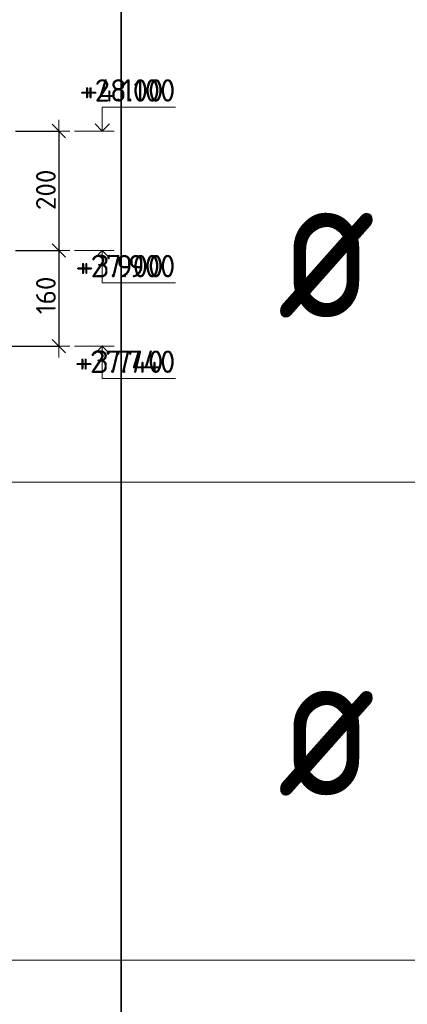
# Model space of a CAD drawing. Header units: metres. Extents: x -38 to 107, y -15 to 21.
# Tile 153 of 167: x 75.25 to 75.899, y 11.598 to 13.246. Entities that reach past the tile are written whole.
import ezdxf

# ---------------------------------------------------------------- set-up
doc = ezdxf.new("R2010")
doc.units = ezdxf.units.M
doc.header["$PDMODE"] = 65
for name, color, linetype, lineweight in [('XR$3$Размерная линия_ общее', 7, 'Continuous', 13), ('XR$4$Текст_ примечание', 7, 'Continuous', 13), ('XR$5$Размерная линия_ общее', 7, 'Continuous', 13)]:
    doc.layers.add(name, color=color, linetype=linetype, lineweight=lineweight)
doc.styles.add('ISOCPEUR', font='txt')
doc.dimstyles.new('DIMSTYLE_8', dxfattribs={"dimtxt": 0.033, "dimasz": 0.0375, "dimexe": 0, "dimexo": 0, "dimgap": 0.0165, "dimtad": 2, "dimdec": 0, "dimlfac": 1000, "dimrnd": 1, "dimzin": 12, "dimdsep": 46, "dimtxsty": 'ISOCPEUR', "dimblk1": 'ALL_ML_STRICH', "dimblk2": 'ALL_ML_STRICH', "dimsah": 1, "dimcen": 0, "dimclrd": 7, "dimclre": 256, "dimclrt": 7, "dimadec": 0, "dimazin": 0, "dimtfac": 1, "dimtdec": 0, "dimtix": 1, "dimtmove": 2, "dimatfit": 3, "dimfxl": 0, "dimtzin": 0, "dimlwd": 0, "dimlwe": -3, "dimarcsym": 0})

# ---------------------------------------------------------------- blocks, each defined once
blk = doc.blocks.new('СЛОЖНЫЙ_ОБЪЕКТ_6')
at = {"color": 7, "linetype": 'Continuous', "lineweight": 13, "transparency": 33554687}
blk.add_line((75.4084, 13.0595), (75.3417, 13.0595), dxfattribs=at)
blk.add_lwpolyline([(75.3884, 13.0595), (75.3884, 13.0995), (75.4907, 13.0995)], dxfattribs=at)
at = {"color": 7, "linetype": 'Continuous', "lineweight": 35, "transparency": 33554687}
blk.add_lwpolyline([(75.3763, 13.0716), (75.3884, 13.0595), (75.4005, 13.0716)], dxfattribs=at)
blk = doc.blocks.new('СЛОЖНЫЙ_ОБЪЕКТ_7')
at = {"color": 7, "linetype": 'Continuous', "lineweight": 13, "transparency": 33554687}
blk.add_line((75.4084, 12.8595), (75.3417, 12.8595), dxfattribs=at)
at = {"color": 7, "linetype": 'Continuous', "lineweight": 35, "transparency": 33554687}
blk.add_lwpolyline([(75.3763, 12.8474), (75.3884, 12.8595), (75.4005, 12.8474)], dxfattribs=at)
at = {"color": 7, "linetype": 'Continuous', "lineweight": 13, "transparency": 33554687}
blk.add_lwpolyline([(75.3884, 12.8595), (75.3884, 12.8055), (75.4907, 12.8055)], dxfattribs=at)
blk = doc.blocks.new('ALL_ML_STRICH')
at = {"color": 0, "linetype": 'ByBlock', "lineweight": -2}
for p, q in [((0, -0.5), (0, 0.5)), ((-1, 0), (0.5, 0)), ((-0.3, -0.3), (0.3, 0.3))]:
    blk.add_line(p, q, dxfattribs=at)
blk = doc.blocks.new('*D103')
at = {"layer": 'DEFPOINTS', "color": 7, "linetype": 'Continuous', "lineweight": 13, "transparency": 33554687}
for p in [(75.223, 13.0595), (75.3154, 13.0595), (75.223, 12.8595)]:
    blk.add_point(p, dxfattribs=at)
at = {"layer": 'XR$3$Размерная линия_ общее', "color": 253, "linetype": 'Continuous', "lineweight": -2, "true_color": 0xa0a0a0, "transparency": 33554687}
for p, q in [((75.243, 13.0595), (75.3154, 13.0595)), ((75.243, 12.8595), (75.3154, 12.8595))]:
    blk.add_line(p, q, dxfattribs=at)
at = {"layer": 'XR$3$Размерная линия_ общее', "color": 7, "linetype": 'Continuous', "lineweight": -2, "transparency": 33554687}
blk.add_line((75.3154, 13.0595), (75.3154, 12.8595), dxfattribs=at)
at = {"layer": 'XR$3$Размерная линия_ общее', "color": 7, "linetype": 'Continuous', "lineweight": 13, "transparency": 33554687, "xscale": 0.0375, "yscale": 0.0375, "zscale": 0.0375}
for p, rotation in [((75.3154, 13.0595), 90), ((75.3154, 12.8595), 270)]:
    blk.add_blockref('ALL_ML_STRICH', p, dxfattribs=dict(at, rotation=rotation))
at = {"layer": 'XR$3$Размерная линия_ общее', "color": 7, "linetype": 'Continuous', "lineweight": 13, "transparency": 33554687, "insert": (75.2939, 12.9611), "char_height": 0.033, "width": 0.099, "attachment_point": 5, "rotation": 90, "style": 'ISOCPEUR'}
blk.add_mtext('\\A1;{200}', dxfattribs=at)
blk = doc.blocks.new('*D104')
at = {"layer": 'DEFPOINTS', "color": 7, "linetype": 'Continuous', "lineweight": 13, "transparency": 33554687}
for p in [(75.223, 12.8595), (75.3154, 12.8595), (74.8994, 12.6995)]:
    blk.add_point(p, dxfattribs=at)
at = {"layer": 'XR$3$Размерная линия_ общее', "color": 253, "linetype": 'Continuous', "lineweight": -2, "true_color": 0xa0a0a0, "transparency": 33554687}
for p, q in [((75.243, 12.8595), (75.3154, 12.8595)), ((74.9194, 12.6995), (75.3154, 12.6995))]:
    blk.add_line(p, q, dxfattribs=at)
at = {"layer": 'XR$3$Размерная линия_ общее', "color": 7, "linetype": 'Continuous', "lineweight": -2, "transparency": 33554687}
blk.add_line((75.3154, 12.8595), (75.3154, 12.6995), dxfattribs=at)
at = {"layer": 'XR$3$Размерная линия_ общее', "color": 7, "linetype": 'Continuous', "lineweight": 13, "transparency": 33554687, "xscale": 0.0375, "yscale": 0.0375, "zscale": 0.0375}
for p, rotation in [((75.3154, 12.8595), 90), ((75.3154, 12.6995), 270)]:
    blk.add_blockref('ALL_ML_STRICH', p, dxfattribs=dict(at, rotation=rotation))
at = {"layer": 'XR$3$Размерная линия_ общее', "color": 7, "linetype": 'Continuous', "lineweight": 13, "transparency": 33554687, "insert": (75.2939, 12.7844), "char_height": 0.033, "width": 0.099, "attachment_point": 5, "rotation": 90, "style": 'ISOCPEUR'}
blk.add_mtext('\\A1;{160}', dxfattribs=at)
blk = doc.blocks.new('СЛОЖНЫЙ_ОБЪЕКТ_8')
at = {"color": 7, "linetype": 'Continuous', "lineweight": 13, "transparency": 33554687}
blk.add_line((75.4084, 12.6995), (75.3417, 12.6995), dxfattribs=at)
at = {"color": 7, "linetype": 'Continuous', "lineweight": 35, "transparency": 33554687}
blk.add_lwpolyline([(75.3763, 12.6874), (75.3884, 12.6995), (75.4005, 12.6874)], dxfattribs=at)
at = {"color": 7, "linetype": 'Continuous', "lineweight": 13, "transparency": 33554687}
blk.add_lwpolyline([(75.3884, 12.6995), (75.3884, 12.6455), (75.4907, 12.6455)], dxfattribs=at)
blk = doc.blocks.new('СЛОЖНЫЙ_ОБЪЕКТ_64')
at = {"color": 7, "linetype": 'Continuous', "lineweight": 13, "transparency": 33554687}
blk.add_line((75.4084, 13.0595), (75.3417, 13.0595), dxfattribs=at)
blk.add_lwpolyline([(75.3884, 13.0595), (75.3884, 13.0995), (75.5107, 13.0995)], dxfattribs=at)
at = {"color": 7, "linetype": 'Continuous', "lineweight": 35, "transparency": 33554687}
blk.add_lwpolyline([(75.3763, 13.0716), (75.3884, 13.0595), (75.4005, 13.0716)], dxfattribs=at)
blk = doc.blocks.new('СЛОЖНЫЙ_ОБЪЕКТ_65')
at = {"color": 7, "linetype": 'Continuous', "lineweight": 13, "transparency": 33554687}
blk.add_line((75.4084, 12.8595), (75.3417, 12.8595), dxfattribs=at)
at = {"color": 7, "linetype": 'Continuous', "lineweight": 35, "transparency": 33554687}
blk.add_lwpolyline([(75.3763, 12.8474), (75.3884, 12.8595), (75.4005, 12.8474)], dxfattribs=at)
at = {"color": 7, "linetype": 'Continuous', "lineweight": 13, "transparency": 33554687}
blk.add_lwpolyline([(75.3884, 12.8595), (75.3884, 12.8055), (75.5107, 12.8055)], dxfattribs=at)
blk = doc.blocks.new('СЛОЖНЫЙ_ОБЪЕКТ_66')
at = {"color": 7, "linetype": 'Continuous', "lineweight": 13, "transparency": 33554687}
blk.add_line((75.4084, 12.6995), (75.3417, 12.6995), dxfattribs=at)
at = {"color": 7, "linetype": 'Continuous', "lineweight": 35, "transparency": 33554687}
blk.add_lwpolyline([(75.3763, 12.6874), (75.3884, 12.6995), (75.4005, 12.6874)], dxfattribs=at)
at = {"color": 7, "linetype": 'Continuous', "lineweight": 13, "transparency": 33554687}
blk.add_lwpolyline([(75.3884, 12.6995), (75.3884, 12.6455), (75.5107, 12.6455)], dxfattribs=at)
blk = doc.blocks.new('*D1019')
at = {"layer": 'DEFPOINTS', "color": 7, "linetype": 'Continuous', "lineweight": 13, "transparency": 33554687}
for p in [(75.223, 13.0595), (75.3154, 13.0595), (75.223, 12.8595)]:
    blk.add_point(p, dxfattribs=at)
at = {"layer": 'XR$5$Размерная линия_ общее', "color": 253, "linetype": 'Continuous', "lineweight": -2, "true_color": 0xa0a0a0, "transparency": 33554687}
for p, q in [((75.243, 13.0595), (75.3154, 13.0595)), ((75.243, 12.8595), (75.3154, 12.8595))]:
    blk.add_line(p, q, dxfattribs=at)
at = {"layer": 'XR$5$Размерная линия_ общее', "color": 7, "linetype": 'Continuous', "lineweight": -2, "transparency": 33554687}
blk.add_line((75.3154, 13.0595), (75.3154, 12.8595), dxfattribs=at)
at = {"layer": 'XR$5$Размерная линия_ общее', "color": 7, "linetype": 'Continuous', "lineweight": 13, "transparency": 33554687, "xscale": 0.0375, "yscale": 0.0375, "zscale": 0.0375}
for p, rotation in [((75.3154, 13.0595), 90), ((75.3154, 12.8595), 270)]:
    blk.add_blockref('ALL_ML_STRICH', p, dxfattribs=dict(at, rotation=rotation))
at = {"layer": 'XR$5$Размерная линия_ общее', "color": 7, "linetype": 'Continuous', "lineweight": 13, "transparency": 33554687, "insert": (75.2939, 12.9611), "char_height": 0.033, "width": 0.099, "attachment_point": 5, "rotation": 90, "style": 'ISOCPEUR'}
blk.add_mtext('\\A1;{200}', dxfattribs=at)
blk = doc.blocks.new('*D1020')
at = {"layer": 'DEFPOINTS', "color": 7, "linetype": 'Continuous', "lineweight": 13, "transparency": 33554687}
for p in [(75.223, 12.8595), (75.3154, 12.8595), (74.8994, 12.6995)]:
    blk.add_point(p, dxfattribs=at)
at = {"layer": 'XR$5$Размерная линия_ общее', "color": 253, "linetype": 'Continuous', "lineweight": -2, "true_color": 0xa0a0a0, "transparency": 33554687}
for p, q in [((75.243, 12.8595), (75.3154, 12.8595)), ((74.9194, 12.6995), (75.3154, 12.6995))]:
    blk.add_line(p, q, dxfattribs=at)
at = {"layer": 'XR$5$Размерная линия_ общее', "color": 7, "linetype": 'Continuous', "lineweight": -2, "transparency": 33554687}
blk.add_line((75.3154, 12.8595), (75.3154, 12.6995), dxfattribs=at)
at = {"layer": 'XR$5$Размерная линия_ общее', "color": 7, "linetype": 'Continuous', "lineweight": 13, "transparency": 33554687, "xscale": 0.0375, "yscale": 0.0375, "zscale": 0.0375}
for p, rotation in [((75.3154, 12.8595), 90), ((75.3154, 12.6995), 270)]:
    blk.add_blockref('ALL_ML_STRICH', p, dxfattribs=dict(at, rotation=rotation))
at = {"layer": 'XR$5$Размерная линия_ общее', "color": 7, "linetype": 'Continuous', "lineweight": 13, "transparency": 33554687, "insert": (75.2939, 12.7844), "char_height": 0.033, "width": 0.099, "attachment_point": 5, "rotation": 90, "style": 'ISOCPEUR'}
blk.add_mtext('\\A1;{160}', dxfattribs=at)

msp = doc.modelspace()

# ---------------------------------------------------------------- linework, layer by layer
at = {"layer": 'XR$4$Текст_ примечание', "color": 7, "linetype": 'Continuous', "lineweight": 35, "transparency": 33554687}
for p, q in [((75.4198, 13.2717), (75.4198, 12.4717)), ((75.4198, 12.4717), (75.4198, 11.6717)), ((75.4198, 11.6717), (75.4198, 10.8717))]:
    msp.add_line(p, q, dxfattribs=at)
at = {"layer": 'XR$4$Текст_ примечание', "color": 7, "linetype": 'Continuous', "lineweight": 13, "transparency": 33554687}
for p, q in [((86.4198, 12.4717), (67.9198, 12.4717)), ((86.4198, 11.6717), (67.9198, 11.6717))]:
    msp.add_line(p, q, dxfattribs=at)

# ---------------------------------------------------------------- block references
at = {"color": 7, "linetype": 'Continuous', "lineweight": 35, "transparency": 33554687}
for name in ['СЛОЖНЫЙ_ОБЪЕКТ_6', 'СЛОЖНЫЙ_ОБЪЕКТ_64', 'СЛОЖНЫЙ_ОБЪЕКТ_7', 'СЛОЖНЫЙ_ОБЪЕКТ_65', 'СЛОЖНЫЙ_ОБЪЕКТ_8', 'СЛОЖНЫЙ_ОБЪЕКТ_66']:
    msp.add_blockref(name, (0, 0), dxfattribs=at)

# ---------------------------------------------------------------- texts
at = {"color": 7, "linetype": 'Continuous', "lineweight": 13, "transparency": 33554687, "char_height": 0.0375, "attachment_point": 9, "style": 'ISOCPEUR'}
for s, insert, width in [('\\A1;{\\fISOCPEUR|i0|b0;\\H0.037500;\\W1.000000;\\C7;+28.100}\\P', (75.5107, 13.1087), 0.178404), ('\\A1;{\\fISOCPEUR|i0|b0;\\H0.037500;\\W1.000000;\\C7;+4.100}\\P', (75.4907, 13.1087), 0.155671), ('\\A1;{\\fISOCPEUR|i0|b0;\\H0.037500;\\W1.000000;\\C7;+27.900}\\P', (75.5107, 12.8147), 0.186702), ('\\A1;{\\fISOCPEUR|i0|b0;\\H0.037500;\\W1.000000;\\C7;+3.900}\\P', (75.4907, 12.8147), 0.160312), ('\\A1;{\\fISOCPEUR|i0|b0;\\H0.037500;\\W1.000000;\\C7;+27.740}\\P', (75.5107, 12.6547), 0.190469), ('\\A1;{\\fISOCPEUR|i0|b0;\\H0.037500;\\W1.000000;\\C7;+3.740}\\P', (75.4907, 12.6547), 0.164085)]:
    msp.add_mtext(s, dxfattribs=dict(at, insert=insert, width=width))
at = {"layer": 'XR$4$Текст_ примечание', "color": 7, "linetype": 'Continuous', "lineweight": 35, "transparency": 33554687, "char_height": 0.25, "width": 0.327205, "attachment_point": 7, "style": 'ISOCPEUR'}
for insert in [(75.6817, 12.7467), (75.6817, 11.9467)]:
    msp.add_mtext('\\W0.82;ø', dxfattribs=dict(at, insert=insert))

# ---------------------------------------------------------------- dimensions: what is measured, and where the dimension line sits
at = {"layer": 'XR$3$Размерная линия_ общее', "color": 7, "linetype": 'Continuous', "lineweight": 13, "transparency": 33554687}
for base, p1, p2, picture, middle in [((75.3154, 12.8595), (75.243, 13.0595), (75.243, 12.8595), '*D103', (75.2939, 12.9611)), ((75.3154, 12.6995), (75.243, 12.8595), (74.9194, 12.6995), '*D104', (75.2939, 12.7844))]:
    dim = msp.add_linear_dim(base=base, p1=p1, p2=p2, angle=270, dimstyle='DIMSTYLE_8', override={"dimpost": '<>', "dimclrd": 7, "dimclre": 253, "dimclrt": 7, "dimlwd": 0, "dimlwe": 65533}, dxfattribs=at)
    dim.commit()
    dim.dimension.update_dxf_attribs({"geometry": picture, "text_midpoint": middle, "dimtype": 160})
at = {"layer": 'XR$5$Размерная линия_ общее', "color": 7, "linetype": 'Continuous', "lineweight": 13, "transparency": 33554687}
for base, p1, p2, picture, middle in [((75.3154, 12.8595), (75.243, 13.0595), (75.243, 12.8595), '*D1019', (75.2939, 12.9611)), ((75.3154, 12.6995), (75.243, 12.8595), (74.9194, 12.6995), '*D1020', (75.2939, 12.7844))]:
    dim = msp.add_linear_dim(base=base, p1=p1, p2=p2, angle=270, dimstyle='DIMSTYLE_8', override={"dimpost": '<>', "dimclrd": 7, "dimclre": 253, "dimclrt": 7, "dimlwd": 0, "dimlwe": 65533}, dxfattribs=at)
    dim.commit()
    dim.dimension.update_dxf_attribs({"geometry": picture, "text_midpoint": middle, "dimtype": 160})

doc.saveas('drawing.dxf')
